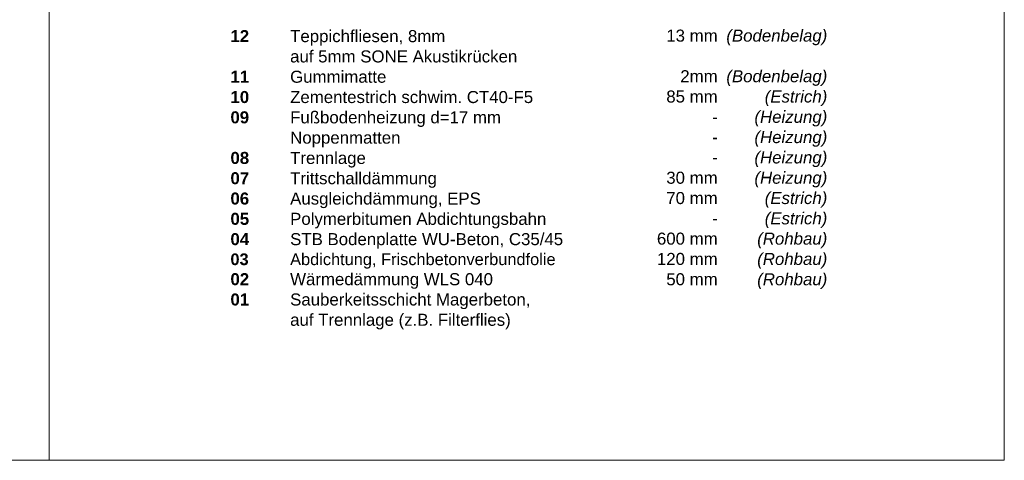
# Model space of a CAD drawing. Header units: metres. Extents: x 0.9 to 30.1, y -10.7 to 8.6.
# Tile 191 of 256: x 13.9 to 16, y -3 to -2.1. Entities that reach past the tile are written whole.
import ezdxf

# ---------------------------------------------------------------- set-up
doc = ezdxf.new("R2010")
doc.units = ezdxf.units.M
doc.layers.add('Keine', color=7, linetype='Continuous', lineweight=9)
doc.styles.add('Arial', font='arial.ttf')
doc.styles.add('Arial (bold)', font='arialbd.ttf')
doc.styles.add('Arial (italic)', font='ariali.ttf')

msp = doc.modelspace()

# ---------------------------------------------------------------- linework, layer by layer
at = {"layer": 'Keine', "color": 255, "flags": 128}
for points in [[(12, -0.6), (14, -0.6), (14, -3), (12, -3)], [(14, -0.6), (16, -0.6), (16, -3), (14, -3)]]:
    msp.add_lwpolyline(points, close=True, dxfattribs=at)

# ---------------------------------------------------------------- texts
at = {"layer": 'Keine', "color": 7, "insert": (14.3794, -2.09918), "char_height": 0.0252181, "attachment_point": 1, "line_spacing_factor": 1.011258, "style": 'Arial (bold)'}
msp.add_mtext('\\pxt4.957;12^I{\\fArial|b0|i0|c0|p0;Teppichfliesen, 8mm \\P^Iauf 5mm SONE Akustikrücken\\P}11{\\fArial|b0|i0|c0|p0;^IGummimatte}{\\fArial|b0|i0|c0|p0;\\H1.2x;\\P}10 ^I{\\fArial|b0|i0|c0|p0;Zementestrich schwim. }{\\fArial|b0|i0|c0|p0;CT40-F5}{\\fArial|b0|i0|c0|p0;\\P}09{\\fArial|b0|i0|c0|p0; ^I}{\\fArial|b0|i0|c0|p0;Fußbodenheizung d=17 mm \\P     ^INoppenmatten}{\\fArial|b0|i0|c0|p0;\\C1;\\P}08{\\fArial|b0|i0|c0|p0; ^ITrennlage}{\\fArial|b0|i0|c0|p0;\\P}07{\\fArial|b0|i0|c0|p0; ^ITrittschalld}{\\fArial|b0|i0|c0|p0;ämmung\\P}06{\\fArial|b0|i0|c0|p0; ^IAusgleich}{\\fArial|b0|i0|c0|p0;dämmung, EPS}{\\fArial|b0|i0|c0|p0;\\P}05{\\fArial|b0|i0|c0|p0; ^IPolymer}{\\fArial|b0|i0|c0|p0;bitumen Abdichtungsbahn}{\\fArial|b0|i0|c0|p0;\\P}04{\\fArial|b0|i0|c0|p0; ^ISTB Bodenplatte WU-Beton, C35/45\\P}{\\H0.9722x;03}{\\fArial|b0|i0|c0|p0;\\H0.9722x; ^IAbdichtung, Frischbetonverbundfolie}{\\fArial|b0|i0|c0|p0;\\P}02{\\fArial|b0|i0|c0|p0; ^I}{\\fArial|b0|i0|c0|p0;Wärmedämmung WLS 040\\P}01{\\fArial|b0|i0|c0|p0; ^ISauberkeitsschicht Magerbeton, \\P     ^Iauf Trennlage (z.B. Filterflies)}', dxfattribs=at)
at = {"layer": 'Keine', "color": 7, "transparency": 33554687, "attachment_point": 3, "line_spacing_factor": 1.011258}
for s, insert, char_height, width, style in [('  13 mm\\P\\P2mm\\P  85 mm\\P-\\P-\\P-\\P  30 mm\\P  70 mm\\P-\\P600 mm\\P120 mm\\P  50 mm', (15.39978, -2.09812), 0.025218, 0.1510902, 'Arial'), ('(Bodenbelag)\\P\\P(Bodenbelag)\\P(Estrich)\\P(Heizung)\\P(Heizung)\\P(Heizung)\\P(Heizung)\\P(Estrich)\\P(Estrich)\\P(Rohbau)\\P(Rohbau)\\P(Rohbau)', (15.6294, -2.09812), 0.0252181, 0.2133986, 'Arial (italic)')]:
    msp.add_mtext(s, dxfattribs=dict(at, insert=insert, char_height=char_height, width=width, style=style))

doc.saveas('drawing.dxf')
